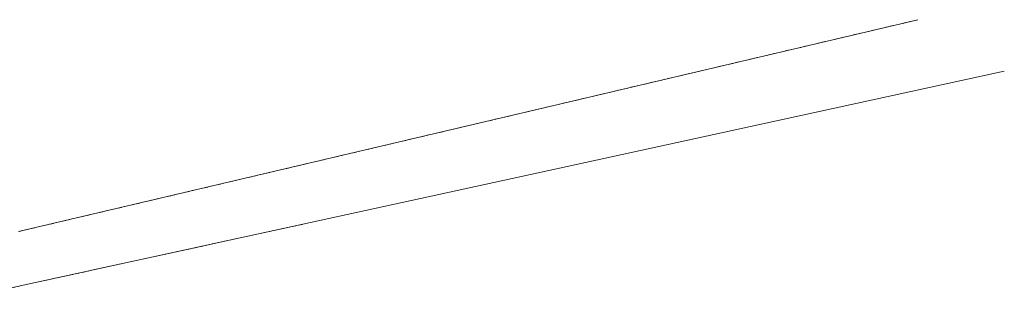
# Model space of a CAD drawing. Extents: x -134780 to 5540120, y 74663 to 5964901.
# Tile 80 of 84: x 5539703 to 5539858, y 5961397 to 5961443. Entities that reach past the tile are written whole.
import ezdxf

# ---------------------------------------------------------------- set-up
doc = ezdxf.new("R2010")
doc.units = 0
doc.header["$MEASUREMENT"] = 0
doc.linetypes.add('L_0_03', pattern=[1, 0.5, -0.5])
doc.layers.add('0_Nr_Pióra__7', color=7, linetype='Continuous', lineweight=13)
doc.layers.add('mapa', color=7, linetype='Continuous', lineweight=13)
doc.layers.add('218_kontur_uzytku_gruntowego_Nr_Pióra__3', color=7, linetype='Continuous', lineweight=18, true_color=0xff6600)
doc.layers.add('219_dzialka_ewidencyjna_Nr_Pióra__96', color=7, linetype='Continuous', lineweight=13, true_color=0x00d59f)

# ---------------------------------------------------------------- blocks, each defined once
blk = doc.blocks.new('mapa')
at = {"layer": '0_Nr_Pióra__7', "color": 252, "linetype": 'Continuous'}
blk.add_line((5539734.23, 5961417.41), (5539734.28, 5961417.41), dxfattribs=at)
at = {"layer": '218_kontur_uzytku_gruntowego_Nr_Pióra__3', "color": 252, "linetype": 'L_0_03', "flags": 128}
for points in [[(5539844.3, 5961443.29), (5539734.23, 5961417.41)], [(5539734.23, 5961417.41), (5539702.41, 5961409.93)], [(5539702.69, 5961401.39), (5539747.49, 5961411.14)], [(5539694.55, 5961399.55), (5539702.69, 5961401.39)]]:
    blk.add_lwpolyline(points, dxfattribs=at)
at = {"layer": '219_dzialka_ewidencyjna_Nr_Pióra__96', "color": 252, "linetype": 'Continuous', "flags": 128}
for points in [[(5539844.3, 5961443.29), (5539702.41, 5961409.93)], [(5539857.92, 5961435.18), (5539702.69, 5961401.39)], [(5539702.69, 5961401.39), (5539682.16, 5961396.76)]]:
    blk.add_lwpolyline(points, dxfattribs=at)

msp = doc.modelspace()

# ---------------------------------------------------------------- block references
at = {"layer": 'mapa', "color": 4, "lineweight": 40}
msp.add_blockref('mapa', (0, 0), dxfattribs=at)

doc.saveas('drawing.dxf')
